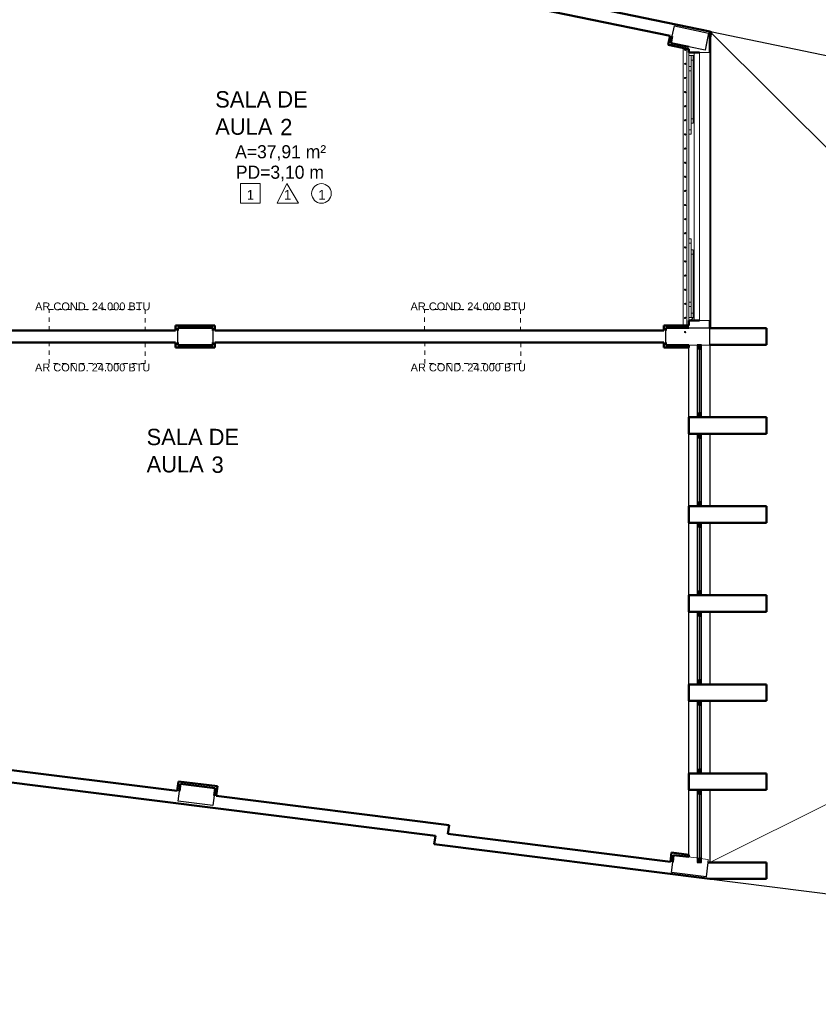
# Model space of a CAD drawing. Header units: millimetres. Extents: x 567 to 934, y -1 to 364.
# Tile 160 of 256: x 647 to 665, y 80 to 103. Entities that reach past the tile are written whole.
import ezdxf

# ---------------------------------------------------------------- set-up
doc = ezdxf.new("R2010")
doc.units = ezdxf.units.MM
doc.header["$MEASUREMENT"] = 0
doc.linetypes.add('Tracejado 2_5m', pattern=[0.004, 0.0025, -0.0015])
for name, color, linetype, lineweight in [('A-ANNO-NOTE', 7, 'Continuous', 13), ('A-AREA-IDEN', 7, 'Continuous', 9), ('A-DETL-THIN', 7, 'Continuous', 18), ('A-GENM', 7, 'Continuous', 13), ('A-GLAZ', 7, 'Continuous', 13), ('A-GLAZ-CWMG', 7, 'Continuous', 13), ('A-GLAZ-SILL', 7, 'Continuous', 13), ('A-WALL', 7, 'Continuous', 25), ('ARQ-ALV-REB', 7, 'Continuous', 18), ('C-PROP-LINE', 7, 'Continuous', 25), ('Q-SPCQ', 7, 'Continuous', 13), ('S-COLS', 7, 'Continuous', 13)]:
    doc.layers.add(name, color=color, linetype=linetype, lineweight=lineweight)
doc.styles.add('Arial_3', font='arial.ttf', dxfattribs={"height": 0.25})
doc.styles.add('Humnst777 BlkCn BT', font='txt', dxfattribs={"height": 0.15})
doc.styles.add('Humnst777 BlkCn BT_1', font='txt', dxfattribs={"height": 0.1875})
doc.styles.add('Humnst777 BlkCn BT_2', font='txt', dxfattribs={"height": 0.1125})

msp = doc.modelspace()

# ---------------------------------------------------------------- hatches: boundary and pattern name
at = {"layer": 'A-GLAZ'}
h = msp.add_hatch(dxfattribs=at)
h.set_pattern_fill('FP_31', color=8, scale=2, angle=-90, style=0, pattern_type=2)
h.set_pattern_definition([(45, (577.2209, 84.8633), (-0.673519, 0.673519), []), (45, (577.4589, 84.8633), (3e-15, 1.347038), []), (45, (576.9829, 84.8633), (3e-15, 1.347038), [])])
h.paths.add_polyline_path([(662.368, 95.838), (662.371, 95.838), (662.371, 95.908), (662.251, 95.908), (662.251, 95.838)])
h.paths.add_polyline_path([(662.351, 101.908), (662.371, 101.908), (662.371, 101.978), (662.251, 101.978), (662.251, 101.908), (662.301, 101.908)])
at = {"layer": 'A-GLAZ-CWMG', "extrusion": (0, 0, -1)}
for points in [[(-662.451, 95.18), (-662.491, 95.18), (-662.491, 95.2), (-662.501, 95.2), (-662.511, 95.19), (-662.511, 95.18), (-662.541, 95.18), (-662.541, 95.28), (-662.441, 95.28), (-662.441, 95.18)], [(-662.451, 93.14), (-662.491, 93.14), (-662.491, 93.16), (-662.501, 93.16), (-662.511, 93.15), (-662.511, 93.14), (-662.541, 93.14), (-662.541, 93.24), (-662.441, 93.24), (-662.441, 93.14)], [(-662.451, 91.1), (-662.491, 91.1), (-662.491, 91.12), (-662.501, 91.12), (-662.511, 91.11), (-662.511, 91.1), (-662.541, 91.1), (-662.541, 91.2), (-662.441, 91.2), (-662.441, 91.1)], [(-662.451, 89.059), (-662.491, 89.059), (-662.491, 89.079), (-662.501, 89.079), (-662.511, 89.069), (-662.511, 89.059), (-662.541, 89.059), (-662.541, 89.159), (-662.441, 89.159), (-662.441, 89.059)], [(-662.451, 87.019), (-662.491, 87.019), (-662.491, 87.039), (-662.501, 87.039), (-662.511, 87.029), (-662.511, 87.019), (-662.541, 87.019), (-662.541, 87.119), (-662.441, 87.119), (-662.441, 87.019)], [(-662.451, 84.978), (-662.491, 84.978), (-662.491, 84.998), (-662.501, 84.998), (-662.511, 84.988), (-662.511, 84.978), (-662.541, 84.978), (-662.541, 85.078), (-662.441, 85.078), (-662.441, 84.978)]]:
    msp.add_hatch(color=8, dxfattribs=at).paths.add_polyline_path(points)
at = {"layer": 'A-GLAZ-CWMG'}
for points in [[(662.511, 93.62), (662.541, 93.62), (662.541, 93.72), (662.511, 93.72), (662.511, 93.71), (662.501, 93.7), (662.491, 93.7), (662.491, 93.72), (662.441, 93.72), (662.441, 93.62), (662.501, 93.62)], [(662.511, 91.58), (662.541, 91.58), (662.541, 91.68), (662.511, 91.68), (662.511, 91.67), (662.501, 91.66), (662.491, 91.66), (662.491, 91.68), (662.441, 91.68), (662.441, 91.58), (662.501, 91.58)], [(662.511, 89.539), (662.541, 89.539), (662.541, 89.639), (662.511, 89.639), (662.511, 89.629), (662.501, 89.619), (662.491, 89.619), (662.491, 89.639), (662.441, 89.639), (662.441, 89.539), (662.501, 89.539)], [(662.511, 87.499), (662.541, 87.499), (662.541, 87.599), (662.511, 87.599), (662.511, 87.589), (662.501, 87.579), (662.491, 87.579), (662.491, 87.599), (662.441, 87.599), (662.441, 87.499), (662.501, 87.499)], [(662.511, 85.458), (662.541, 85.458), (662.541, 85.558), (662.511, 85.558), (662.511, 85.548), (662.501, 85.538), (662.491, 85.538), (662.491, 85.558), (662.441, 85.558), (662.441, 85.458), (662.501, 85.458)], [(662.511, 83.418), (662.541, 83.418), (662.541, 83.518), (662.511, 83.518), (662.511, 83.508), (662.501, 83.498), (662.491, 83.498), (662.491, 83.518), (662.441, 83.518), (662.441, 83.418), (662.501, 83.418)]]:
    msp.add_hatch(color=8, dxfattribs=at).paths.add_polyline_path(points)

# ---------------------------------------------------------------- linework, layer by layer
at = {"layer": 'A-AREA-IDEN', "color": 8}
for p, q in [((651.981, 98.974), (652.431, 98.974)), ((651.981, 98.524), (651.981, 98.974)), ((652.431, 98.974), (652.431, 98.524)), ((652.818, 98.524), (653.043, 98.974)), ((653.043, 98.974), (653.305, 98.524)), ((652.431, 98.524), (651.981, 98.524)), ((653.305, 98.524), (652.818, 98.524))]:
    msp.add_line(p, q, dxfattribs=at)
msp.add_circle((653.834, 98.749), 0.225, dxfattribs=at)
at = {"layer": 'A-DETL-THIN', "color": 8}
for p, q in [((662.731, 102.46), (685.101, 80.165)), ((690.545, 97.318), (662.731, 83.418)), ((664.031, 95.28), (663.831, 95.28))]:
    msp.add_line(p, q, dxfattribs=at)
at = {"layer": 'A-GENM', "color": 8}
for p, q in [((662.122, 95.721), (662.122, 102.086)), ((662.202, 95.721), (662.202, 102.069))]:
    msp.add_line(p, q, dxfattribs=at)
for centre, start, end in [((662.162, 102.043), 90, 270), ((662.162, 102.043), 270, 90), ((662.162, 101.72), 90, 270), ((662.162, 101.72), 270, 90), ((662.162, 101.396), 90, 270), ((662.162, 101.396), 270, 90), ((662.162, 101.073), 90, 270), ((662.162, 101.073), 270, 90), ((662.162, 100.749), 90, 270), ((662.162, 100.749), 270, 90), ((662.162, 100.426), 90, 270), ((662.162, 100.426), 270, 90), ((662.162, 100.102), 90, 270), ((662.162, 100.102), 270, 90), ((662.162, 99.779), 90, 270), ((662.162, 99.779), 270, 90), ((662.162, 99.455), 90, 270), ((662.162, 99.455), 270, 90), ((662.162, 99.132), 90, 270), ((662.162, 99.132), 270, 90), ((662.162, 98.808), 90, 270), ((662.162, 98.808), 270, 90), ((662.162, 98.485), 90, 270), ((662.162, 98.485), 270, 90), ((662.162, 98.161), 90, 270), ((662.162, 98.161), 270, 90), ((662.162, 97.838), 90, 270), ((662.162, 97.838), 270, 90), ((662.162, 97.514), 90, 270), ((662.162, 97.514), 270, 90), ((662.162, 97.191), 90, 270), ((662.162, 97.191), 270, 90), ((662.162, 96.867), 90, 270), ((662.162, 96.867), 270, 90), ((662.162, 96.544), 90, 270), ((662.162, 96.544), 270, 90), ((662.162, 96.22), 90, 270), ((662.162, 96.22), 270, 90), ((662.162, 95.897), 90, 270), ((662.162, 95.897), 270, 90), ((662.162, 95.573), 90, 270), ((662.162, 95.573), 270, 90)]:
    msp.add_arc(centre, 0.015, start, end, dxfattribs=at)
at = {"layer": 'A-GLAZ', "color": 8, "lineweight": 18}
for p, q in [((662.251, 101.978), (662.251, 101.908)), ((662.251, 101.908), (662.301, 101.908)), ((662.301, 101.908), (662.351, 101.908)), ((662.301, 101.808), (662.301, 101.908)), ((662.351, 101.808), (662.301, 101.808)), ((662.351, 101.908), (662.351, 101.808)), ((662.351, 101.908), (662.371, 101.908)), ((662.371, 101.908), (662.371, 101.978)), ((662.301, 101.658), (662.251, 101.658)), ((662.251, 101.658), (662.251, 101.558)), ((662.251, 101.558), (662.301, 101.558)), ((662.301, 101.558), (662.301, 101.658)), ((662.301, 100.458), (662.351, 100.458)), ((662.301, 100.358), (662.301, 100.458)), ((662.351, 100.458), (662.351, 100.358)), ((662.301, 100.208), (662.251, 100.208)), ((662.251, 100.208), (662.251, 100.108)), ((662.351, 100.358), (662.301, 100.358)), ((662.301, 100.108), (662.301, 100.208)), ((662.251, 100.108), (662.301, 100.108)), ((662.251, 97.708), (662.301, 97.708)), ((662.251, 97.608), (662.251, 97.708)), ((662.301, 97.608), (662.251, 97.608)), ((662.301, 97.708), (662.301, 97.608)), ((662.351, 97.458), (662.301, 97.458)), ((662.301, 97.458), (662.301, 97.358)), ((662.301, 97.358), (662.351, 97.358)), ((662.351, 97.358), (662.351, 97.458)), ((662.251, 96.258), (662.301, 96.258)), ((662.251, 96.158), (662.251, 96.258)), ((662.301, 96.158), (662.251, 96.158)), ((662.301, 96.258), (662.301, 96.158)), ((662.351, 96.008), (662.301, 96.008)), ((662.301, 96.008), (662.301, 95.908)), ((662.351, 95.908), (662.351, 96.008)), ((662.301, 95.908), (662.251, 95.908)), ((662.251, 95.908), (662.251, 95.838)), ((662.301, 95.908), (662.351, 95.908)), ((662.371, 95.908), (662.351, 95.908)), ((662.371, 95.838), (662.371, 95.908))]:
    msp.add_line(p, q, dxfattribs=at)
at = {"layer": 'A-GLAZ', "color": 8}
for p, q in [((662.301, 101.908), (662.351, 101.908)), ((662.301, 100.358), (662.301, 101.908)), ((662.351, 101.908), (662.351, 100.358)), ((662.731, 101.978), (662.491, 101.978)), ((662.491, 101.978), (662.491, 95.838)), ((662.731, 95.838), (662.731, 101.978)), ((662.301, 101.658), (662.251, 101.658)), ((662.251, 101.658), (662.251, 100.108)), ((662.301, 100.108), (662.301, 101.658)), ((662.351, 100.358), (662.301, 100.358)), ((662.251, 100.108), (662.301, 100.108)), ((662.251, 97.708), (662.301, 97.708)), ((662.251, 96.158), (662.251, 97.708)), ((662.301, 97.708), (662.301, 96.158)), ((662.351, 97.458), (662.301, 97.458)), ((662.301, 97.458), (662.301, 95.908)), ((662.351, 95.908), (662.351, 97.458)), ((662.301, 96.158), (662.251, 96.158)), ((662.301, 95.908), (662.351, 95.908)), ((662.491, 95.838), (662.731, 95.838)), ((662.451, 95.18), (662.491, 95.18)), ((662.451, 93.72), (662.451, 95.18)), ((662.491, 95.2), (662.501, 95.2)), ((662.491, 93.7), (662.491, 95.2)), ((662.501, 95.2), (662.511, 95.19)), ((662.501, 93.7), (662.501, 95.2)), ((662.511, 95.19), (662.511, 93.71)), ((662.491, 93.72), (662.451, 93.72)), ((662.501, 93.7), (662.491, 93.7)), ((662.511, 93.71), (662.501, 93.7)), ((662.451, 93.14), (662.491, 93.14)), ((662.451, 91.68), (662.451, 93.14)), ((662.491, 93.16), (662.501, 93.16)), ((662.491, 91.66), (662.491, 93.16)), ((662.501, 93.16), (662.511, 93.15)), ((662.501, 91.66), (662.501, 93.16)), ((662.511, 93.15), (662.511, 91.67)), ((662.491, 91.68), (662.451, 91.68)), ((662.501, 91.66), (662.491, 91.66)), ((662.511, 91.67), (662.501, 91.66)), ((662.451, 91.1), (662.491, 91.1)), ((662.451, 89.639), (662.451, 91.1)), ((662.491, 91.12), (662.501, 91.12)), ((662.491, 89.619), (662.491, 91.12)), ((662.501, 91.12), (662.511, 91.11)), ((662.501, 89.619), (662.501, 91.12)), ((662.511, 91.11), (662.511, 89.629)), ((662.491, 89.639), (662.451, 89.639)), ((662.501, 89.619), (662.491, 89.619)), ((662.511, 89.629), (662.501, 89.619)), ((662.451, 89.059), (662.491, 89.059)), ((662.451, 87.599), (662.451, 89.059)), ((662.491, 89.079), (662.501, 89.079)), ((662.491, 87.579), (662.491, 89.079)), ((662.501, 89.079), (662.511, 89.069)), ((662.501, 87.579), (662.501, 89.079)), ((662.511, 89.069), (662.511, 87.589)), ((662.491, 87.599), (662.451, 87.599)), ((662.501, 87.579), (662.491, 87.579)), ((662.511, 87.589), (662.501, 87.579)), ((662.451, 87.019), (662.491, 87.019)), ((662.451, 85.558), (662.451, 87.019)), ((662.491, 87.039), (662.501, 87.039)), ((662.491, 85.538), (662.491, 87.039)), ((662.501, 87.039), (662.511, 87.029)), ((662.501, 85.538), (662.501, 87.039)), ((662.511, 87.029), (662.511, 85.548)), ((662.491, 85.558), (662.451, 85.558)), ((662.501, 85.538), (662.491, 85.538)), ((662.511, 85.548), (662.501, 85.538)), ((662.451, 84.978), (662.491, 84.978)), ((662.451, 83.518), (662.451, 84.978)), ((662.491, 84.998), (662.501, 84.998)), ((662.491, 83.498), (662.491, 84.998)), ((662.501, 84.998), (662.511, 84.988)), ((662.501, 83.498), (662.501, 84.998)), ((662.511, 84.988), (662.511, 83.508)), ((662.491, 83.518), (662.451, 83.518)), ((662.501, 83.498), (662.491, 83.498)), ((662.511, 83.508), (662.501, 83.498))]:
    msp.add_line(p, q, dxfattribs=at)
at = {"layer": 'A-GLAZ-CWMG', "color": 8, "lineweight": 25, "extrusion": (0, 0, -1)}
for p, q in [((662.541, 95.28), (662.441, 95.28)), ((662.441, 95.28), (662.441, 95.18)), ((662.541, 95.18), (662.541, 95.28)), ((662.441, 95.18), (662.451, 95.18)), ((662.511, 95.18), (662.541, 95.18)), ((662.541, 93.24), (662.441, 93.24)), ((662.441, 93.24), (662.441, 93.14)), ((662.541, 93.14), (662.541, 93.24)), ((662.441, 93.14), (662.451, 93.14)), ((662.511, 93.14), (662.541, 93.14)), ((662.541, 91.2), (662.441, 91.2)), ((662.441, 91.2), (662.441, 91.1)), ((662.541, 91.1), (662.541, 91.2)), ((662.441, 91.1), (662.451, 91.1)), ((662.511, 91.1), (662.541, 91.1)), ((662.541, 89.159), (662.441, 89.159)), ((662.441, 89.159), (662.441, 89.059)), ((662.541, 89.059), (662.541, 89.159)), ((662.441, 89.059), (662.451, 89.059)), ((662.511, 89.059), (662.541, 89.059)), ((662.541, 87.119), (662.441, 87.119)), ((662.441, 87.119), (662.441, 87.019)), ((662.541, 87.019), (662.541, 87.119)), ((662.441, 87.019), (662.451, 87.019)), ((662.511, 87.019), (662.541, 87.019)), ((662.541, 85.078), (662.441, 85.078)), ((662.441, 85.078), (662.441, 84.978)), ((662.541, 84.978), (662.541, 85.078)), ((662.441, 84.978), (662.451, 84.978)), ((662.511, 84.978), (662.541, 84.978))]:
    msp.add_line(p, q, dxfattribs=at)
at = {"layer": 'A-GLAZ-CWMG', "color": 8}
for p, q in [((662.441, 95.18), (662.441, 93.72)), ((662.541, 95.18), (662.541, 93.72)), ((662.441, 93.14), (662.441, 91.68)), ((662.541, 93.14), (662.541, 91.68)), ((662.441, 91.1), (662.441, 89.639)), ((662.541, 91.1), (662.541, 89.639)), ((662.441, 89.059), (662.441, 87.599)), ((662.541, 89.059), (662.541, 87.599)), ((662.441, 87.019), (662.441, 85.558)), ((662.541, 87.019), (662.541, 85.558)), ((662.441, 84.978), (662.441, 83.518)), ((662.541, 84.978), (662.541, 83.518))]:
    msp.add_line(p, q, dxfattribs=at)
at = {"layer": 'A-GLAZ-CWMG', "color": 8, "lineweight": 25}
for p, q in [((662.451, 93.72), (662.441, 93.72)), ((662.441, 93.72), (662.441, 93.62)), ((662.541, 93.72), (662.511, 93.72)), ((662.541, 93.62), (662.541, 93.72)), ((662.441, 93.62), (662.541, 93.62)), ((662.451, 91.68), (662.441, 91.68)), ((662.441, 91.68), (662.441, 91.58)), ((662.541, 91.68), (662.511, 91.68)), ((662.541, 91.58), (662.541, 91.68)), ((662.441, 91.58), (662.541, 91.58)), ((662.451, 89.639), (662.441, 89.639)), ((662.441, 89.639), (662.441, 89.539)), ((662.541, 89.639), (662.511, 89.639)), ((662.541, 89.539), (662.541, 89.639)), ((662.441, 89.539), (662.541, 89.539)), ((662.451, 87.599), (662.441, 87.599)), ((662.441, 87.599), (662.441, 87.499)), ((662.541, 87.599), (662.511, 87.599)), ((662.541, 87.499), (662.541, 87.599)), ((662.441, 87.499), (662.541, 87.499)), ((662.451, 85.558), (662.441, 85.558)), ((662.441, 85.558), (662.441, 85.458)), ((662.541, 85.558), (662.511, 85.558)), ((662.541, 85.458), (662.541, 85.558)), ((662.441, 85.458), (662.541, 85.458)), ((662.451, 83.518), (662.441, 83.518)), ((662.441, 83.518), (662.441, 83.418)), ((662.541, 83.518), (662.511, 83.518)), ((662.541, 83.418), (662.541, 83.518)), ((662.441, 83.418), (662.541, 83.418))]:
    msp.add_line(p, q, dxfattribs=at)
at = {"layer": 'A-GLAZ-SILL', "color": 8}
for p, q in [((662.251, 101.658), (662.251, 101.908)), ((662.371, 101.908), (662.371, 95.908)), ((662.251, 97.708), (662.251, 100.108)), ((662.251, 95.908), (662.251, 96.158))]:
    msp.add_line(p, q, dxfattribs=at)
at = {"layer": 'A-WALL', "color": 8, "lineweight": 50}
for p, q in [((662.731, 102.46), (636.079, 107.992)), ((651.325, 104.542), (661.819, 102.363)), ((662.731, 101.978), (662.731, 102.46)), ((661.819, 102.363), (661.777, 102.158)), ((661.836, 102.197), (661.868, 102.353)), ((661.777, 102.158), (662.251, 102.059)), ((662.251, 102.11), (661.836, 102.197)), ((662.012, 102.16), (662.012, 102.158)), ((662.012, 102.158), (662.019, 102.158)), ((662.251, 102.059), (662.251, 101.978)), ((662.251, 101.978), (662.491, 101.978)), ((650.492, 95.721), (650.492, 95.61)), ((651.392, 95.721), (650.492, 95.721)), ((651.392, 95.61), (651.392, 95.721)), ((661.672, 95.721), (661.672, 95.61)), ((662.251, 95.721), (661.672, 95.721)), ((662.251, 95.838), (662.251, 95.721)), ((662.491, 95.838), (662.251, 95.838)), ((662.731, 95.66), (662.731, 95.838)), ((650.492, 95.61), (644.251, 95.61)), ((650.542, 95.61), (650.542, 95.671)), ((650.542, 95.671), (651.342, 95.671)), ((651.342, 95.671), (651.342, 95.61)), ((661.672, 95.61), (651.392, 95.61)), ((661.722, 95.61), (661.722, 95.671)), ((661.722, 95.671), (662.251, 95.671)), ((664.031, 95.66), (662.731, 95.66)), ((664.031, 95.28), (664.031, 95.66)), ((644.251, 95.33), (650.492, 95.33)), ((650.492, 95.33), (650.492, 95.22)), ((650.542, 95.27), (650.542, 95.33)), ((651.342, 95.27), (650.542, 95.27)), ((651.342, 95.33), (651.342, 95.27)), ((651.392, 95.33), (661.672, 95.33)), ((651.392, 95.22), (651.392, 95.33)), ((661.672, 95.33), (661.672, 95.221)), ((661.722, 95.271), (661.722, 95.33)), ((662.251, 95.271), (661.722, 95.271)), ((662.251, 95.221), (662.251, 95.271)), ((662.722, 95.28), (664.031, 95.28)), ((650.492, 95.22), (651.392, 95.22)), ((661.672, 95.221), (662.251, 95.221)), ((662.251, 93.62), (662.251, 93.24)), ((664.031, 93.62), (662.251, 93.62)), ((664.031, 93.24), (664.031, 93.62)), ((662.251, 93.24), (664.031, 93.24)), ((662.251, 91.58), (662.251, 91.2)), ((664.031, 91.58), (662.251, 91.58)), ((664.031, 91.2), (664.031, 91.58)), ((662.251, 91.2), (664.031, 91.2)), ((662.251, 89.539), (662.251, 89.159)), ((664.031, 89.539), (662.251, 89.539)), ((664.031, 89.159), (664.031, 89.539)), ((662.251, 89.159), (664.031, 89.159)), ((662.251, 87.499), (662.251, 87.119)), ((664.031, 87.499), (662.251, 87.499)), ((664.031, 87.119), (664.031, 87.499)), ((662.251, 87.119), (664.031, 87.119)), ((650.53, 85.056), (645.165, 85.73)), ((645.148, 85.45), (656.442, 84.03)), ((662.251, 85.458), (662.251, 85.078)), ((664.031, 85.458), (662.251, 85.458)), ((664.031, 85.078), (664.031, 85.458)), ((650.558, 85.275), (650.53, 85.056)), ((651.451, 85.162), (650.558, 85.275)), ((650.58, 85.05), (650.601, 85.219)), ((650.601, 85.219), (651.395, 85.118)), ((651.395, 85.118), (651.374, 84.95)), ((651.423, 84.944), (651.451, 85.162)), ((662.251, 85.078), (664.031, 85.078)), ((656.755, 84.273), (651.423, 84.944)), ((656.73, 84.075), (656.755, 84.273)), ((656.442, 84.03), (656.417, 83.832)), ((661.829, 83.434), (656.73, 84.075)), ((656.417, 83.832), (662.731, 83.038)), ((661.855, 83.642), (661.829, 83.434)), ((662.251, 83.593), (661.855, 83.642)), ((661.879, 83.427), (661.899, 83.587)), ((661.899, 83.587), (662.251, 83.542)), ((662.251, 83.542), (662.251, 83.593)), ((664.031, 83.418), (662.684, 83.418)), ((664.031, 83.038), (664.031, 83.418)), ((662.731, 83.038), (664.031, 83.038))]:
    msp.add_line(p, q, dxfattribs=at)
at = {"layer": 'A-WALL', "color": 8}
for p, q in [((661.868, 102.353), (661.917, 102.588)), ((661.917, 102.588), (662.701, 102.426)), ((662.771, 102.452), (662.741, 102.458)), ((662.701, 102.426), (662.619, 102.034)), ((662.771, 102.452), (662.741, 102.309)), ((662.619, 102.034), (662.251, 102.11)), ((650.542, 95.33), (650.542, 95.61)), ((651.342, 95.61), (651.342, 95.33)), ((661.722, 95.33), (661.722, 95.61)), ((662.251, 95.671), (662.722, 95.671)), ((662.722, 95.671), (662.722, 95.28)), ((662.731, 95.28), (662.731, 93.62)), ((662.251, 93.62), (662.251, 95.221)), ((662.251, 91.58), (662.251, 93.24)), ((662.731, 93.24), (662.731, 91.58)), ((662.251, 89.539), (662.251, 91.2)), ((662.731, 91.2), (662.731, 89.539)), ((662.251, 87.499), (662.251, 89.159)), ((662.731, 89.159), (662.731, 87.499)), ((662.251, 85.458), (662.251, 87.119)), ((662.731, 87.119), (662.731, 85.458)), ((662.251, 83.593), (662.251, 85.078)), ((662.731, 85.078), (662.731, 83.418)), ((650.551, 84.822), (650.58, 85.05)), ((651.374, 84.95), (651.345, 84.722)), ((651.345, 84.722), (650.551, 84.822)), ((661.849, 83.19), (661.879, 83.427)), ((662.684, 83.418), (662.642, 83.09)), ((662.642, 83.09), (661.849, 83.19))]:
    msp.add_line(p, q, dxfattribs=at)
at = {"layer": 'ARQ-ALV-REB', "color": 8, "lineweight": 25}
for q in [(662.731, 102.46), (662.741, 95.66)]:
    msp.add_line((662.741, 102.46), q, dxfattribs=at)
at = {"layer": 'ARQ-ALV-REB', "color": 8}
msp.add_line((661.829, 83.434), (661.855, 83.642), dxfattribs=at)
at = {"layer": 'C-PROP-LINE', "color": 8}
for p, q in [((671.484, 100.643), (607.279, 113.97)), ((656.442, 84.03), (645.696, 85.382)), ((656.417, 83.832), (656.442, 84.03)), ((656.417, 83.832), (671.371, 81.952))]:
    msp.add_line(p, q, dxfattribs=at)
at = {"layer": 'Q-SPCQ', "color": 8, "linetype": 'Tracejado 2_5m'}
for p, q in [((647.596, 95.61), (647.596, 96.09)), ((647.596, 96.09), (649.796, 96.09)), ((649.796, 96.09), (649.796, 95.61)), ((656.196, 95.61), (656.196, 96.09)), ((656.196, 96.09), (658.396, 96.09)), ((658.396, 96.09), (658.396, 95.61)), ((647.596, 94.85), (647.596, 95.33)), ((649.796, 95.33), (649.796, 94.85)), ((656.201, 94.85), (656.201, 95.33)), ((658.401, 95.33), (658.401, 94.85)), ((649.796, 94.85), (647.596, 94.85)), ((658.401, 94.85), (656.201, 94.85))]:
    msp.add_line(p, q, dxfattribs=at)
at = {"layer": 'S-COLS', "color": 8}
for p, q in [((661.917, 102.588), (661.868, 102.353)), ((662.701, 102.426), (661.917, 102.588)), ((661.868, 102.353), (661.836, 102.197)), ((662.652, 102.191), (662.701, 102.426)), ((661.836, 102.197), (662.012, 102.16)), ((662.012, 102.16), (662.019, 102.158)), ((662.019, 102.158), (662.251, 102.11)), ((662.251, 102.11), (662.619, 102.034)), ((662.619, 102.034), (662.652, 102.191)), ((651.342, 95.671), (650.542, 95.671)), ((650.542, 95.671), (650.542, 95.61)), ((650.542, 95.61), (650.542, 95.33)), ((651.342, 95.61), (651.342, 95.671)), ((651.342, 95.33), (651.342, 95.61)), ((662.251, 95.671), (661.722, 95.671)), ((661.722, 95.671), (661.722, 95.61)), ((661.722, 95.61), (661.722, 95.33)), ((662.722, 95.671), (662.251, 95.671)), ((662.722, 95.28), (662.722, 95.671)), ((650.542, 95.33), (650.542, 95.271)), ((650.542, 95.271), (651.342, 95.271)), ((651.342, 95.271), (651.342, 95.33)), ((661.722, 95.33), (661.722, 95.271)), ((661.722, 95.271), (662.722, 95.271)), ((662.722, 95.271), (662.722, 95.28)), ((650.601, 85.219), (650.58, 85.05)), ((651.395, 85.118), (650.601, 85.219)), ((651.374, 84.95), (651.395, 85.118)), ((650.58, 85.05), (650.551, 84.822)), ((651.345, 84.722), (651.374, 84.95)), ((650.551, 84.822), (651.345, 84.722)), ((661.899, 83.587), (661.879, 83.427)), ((662.491, 83.512), (661.899, 83.587)), ((662.692, 83.486), (662.511, 83.509)), ((661.879, 83.427), (661.849, 83.19)), ((662.642, 83.09), (662.684, 83.418)), ((662.684, 83.418), (662.692, 83.486)), ((661.849, 83.19), (662.251, 83.139)), ((662.251, 83.139), (662.642, 83.09))]:
    msp.add_line(p, q, dxfattribs=at)

# ---------------------------------------------------------------- texts
at = {"layer": 'A-ANNO-NOTE', "color": 8, "style": 'Arial_3'}
for p in [(647.274, 96.071), (655.874, 96.071), (647.272, 94.672), (655.876, 94.672)]:
    msp.add_text('AR COND. 24.000 BTU', height=0.18, rotation=360, dxfattribs=at).set_placement(p)
at = {"layer": 'A-AREA-IDEN', "color": 8}
for s, height, style, p in [('SALA DE', 0.375, 'Humnst777 BlkCn BT_1', (651.4, 100.719)), ('AULA', 0.375, 'Humnst777 BlkCn BT_1', (651.4, 100.094)), ('2', 0.375, 'Humnst777 BlkCn BT_1', (652.888, 100.084)), ('A=37,91 m²', 0.3, 'Humnst777 BlkCn BT', (651.856, 99.556)), ('PD=3,10 m', 0.3, 'Humnst777 BlkCn BT', (651.872, 99.087)), ('1', 0.225, 'Humnst777 BlkCn BT_2', (652.124, 98.605)), ('1', 0.225, 'Humnst777 BlkCn BT_2', (652.974, 98.605)), ('1', 0.225, 'Humnst777 BlkCn BT_2', (653.759, 98.605)), ('SALA DE', 0.375, 'Humnst777 BlkCn BT_1', (649.828, 92.981)), ('AULA', 0.375, 'Humnst777 BlkCn BT_1', (649.828, 92.356)), ('3', 0.375, 'Humnst777 BlkCn BT_1', (651.316, 92.346))]:
    msp.add_text(s, height=height, dxfattribs=dict(at, style=style)).set_placement(p)

doc.saveas('drawing.dxf')
